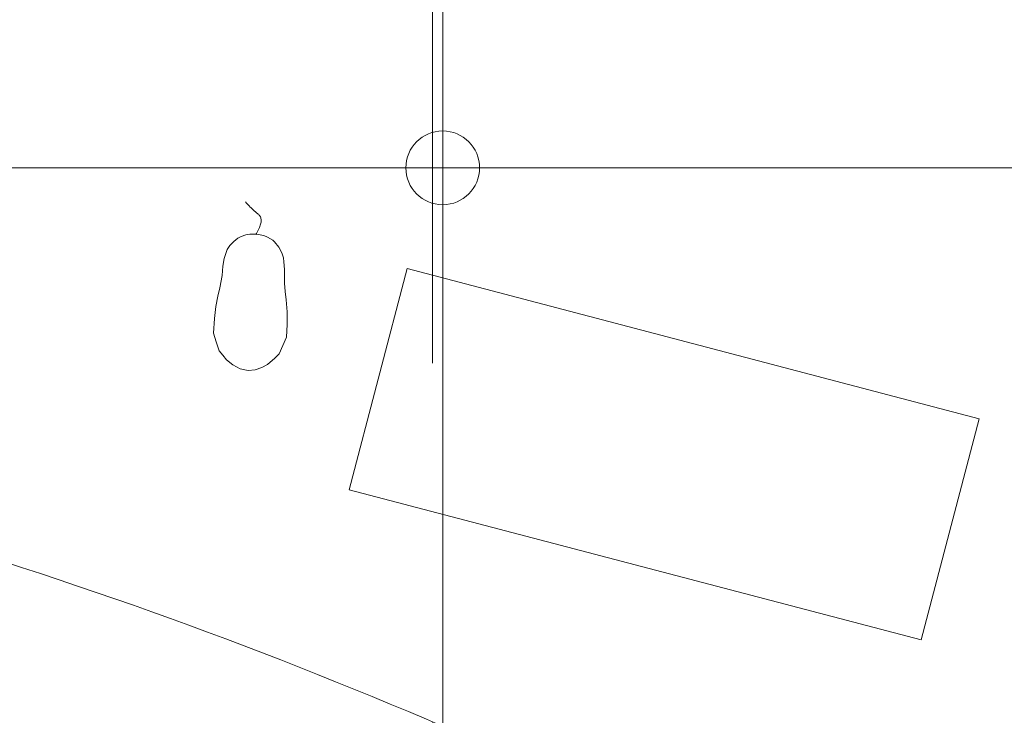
# Model space of a CAD drawing. Header units: metres. Extents: x -45 to 152, y -127 to 99.
# Tile 78 of 256: x -34.086 to -33.285, y -11.97 to -11.404. Entities that reach past the tile are written whole.
import ezdxf

# ---------------------------------------------------------------- set-up
doc = ezdxf.new("R2010")
doc.units = ezdxf.units.M
for name, pattern in [('Achsen 01', [5.291531, 3.175, -1.058062, 0.352704, -0.705764]), ('gestrichelt - 01', [2, 1, -1]), ('Raster 01', [2, 1, -1])]:
    doc.linetypes.add(name, pattern=pattern)
for name, color, linetype, lineweight in [('036_Bodenbelagarbeiten-350 Doppelbodenelement', 7, 'Continuous', 9), ('_1.35m (3D)', 7, 'Continuous', 9), ('_GRU (2D)', 7, 'Continuous', 9), ('_OG 2 (2D)', 7, 'Continuous', 9)]:
    doc.layers.add(name, color=color, linetype=linetype, lineweight=lineweight)
for name, color, linetype, lineweight, true_color in [('ACTES-Einrichtung Aufsicht.', 7, 'Continuous', 9, 0xa6a6a6), ('AV1-Achsen', 1, 'Achsen 01', 18, 0xff0000), ('AV1-Bewegungsfläche', 7, 'gestrichelt - 01', 9, 0xd9d9d9), ('AV1-Raster', 7, 'Raster 01', 9, 0xa6a6a6)]:
    doc.layers.add(name, color=color, linetype=linetype, lineweight=lineweight, true_color=true_color)

# ---------------------------------------------------------------- blocks, each defined once
blk = doc.blocks.new('Group-2')
at = {"layer": 'AV1-Raster'}
blk.add_line((-33.75, -22.95), (-33.75, 1.35), dxfattribs=at)
blk = doc.blocks.new('1.35m (3D)')
at = {"layer": 'AV1-Raster', "color": 7}
blk.add_blockref('Group-2', (0, 0), dxfattribs=at)
blk = doc.blocks.new('Group-100')
at = {"color": 255, "transparency": 33554559}
blk.add_wipeout([(-33.42638, -12.00873), (-33.46899, -11.98442), (-33.43719, -11.92869), (-33.39458, -11.95299)], dxfattribs=at).dxf.layer = 'ACTES-Einrichtung Aufsicht.'
at = {"layer": 'ACTES-Einrichtung Aufsicht.', "flags": 128}
blk.add_lwpolyline([(-33.42638, -12.00873), (-33.46899, -11.98442), (-33.43719, -11.92869), (-33.39458, -11.95299)], close=True, dxfattribs=at)
at = {"layer": 'AV1-Bewegungsfläche', "color": 9, "flags": 128}
blk.add_lwpolyline([(-34.7793, -12.6592), (-34.28375, -11.79062, -0.063875), (-33.3393, -12.17976, -0.008083), (-33.22885, -12.24513, -0.055453), (-32.52824, -12.7902), (-32.91408, -13.47989), (-33.01887, -13.66357)], format="xyb", close=True, dxfattribs=at)
at = {"color": 255, "transparency": 33554687}
blk.add_wipeout([(-33.3393, -12.17976), (-33.32538, -12.18774), (-33.31149, -12.19577), (-33.29763, -12.20386), (-33.28381, -12.212), (-33.27002, -12.2202), (-33.25626, -12.22845), (-33.24254, -12.23676), (-33.22885, -12.24513), (-33.1349, -12.30458), (-33.04264, -12.36662), (-32.95212, -12.43119), (-32.86343, -12.49824), (-32.77663, -12.56772), (-32.69179, -12.63957), (-32.60897, -12.71375), (-32.52824, -12.7902), (-32.52111, -12.7938), (-32.51351, -12.79622), (-32.50562, -12.79741), (-32.49764, -12.79732), (-32.48977, -12.79597), (-32.48223, -12.79338), (-32.47518, -12.78962), (-32.46883, -12.78479), (-32.46878, -12.78475), (-32.46874, -12.7847), (-32.46869, -12.78466), (-32.46864, -12.78462), (-32.46859, -12.78457), (-32.46855, -12.78453), (-32.4685, -12.78449), (-32.46845, -12.78445), (-31.68316, -12.08182), (-31.67664, -12.07459), (-31.67165, -12.06623), (-31.66838, -12.05706), (-31.66694, -12.04743), (-31.6674, -12.03771), (-31.66973, -12.02826), (-31.67385, -12.01944), (-31.6796, -12.01158), (-31.92035, -11.76511), (-32.17991, -11.53853), (-32.45663, -11.33325), (-32.74876, -11.15058), (-33.05447, -10.99167), (-33.37182, -10.85752), (-33.69882, -10.74898), (-34.0334, -10.66672), (-34.03348, -10.66671), (-34.03355, -10.66669), (-34.03363, -10.66668), (-34.0337, -10.66666), (-34.03378, -10.66665), (-34.03385, -10.66664), (-34.03393, -10.66662), (-34.034, -10.66661), (-34.0334, -10.66673), (-34.04309, -10.66577), (-34.05277, -10.66671), (-34.0621, -10.66951), (-34.0707, -10.67407), (-34.07826, -10.6802), (-34.08448, -10.68769), (-34.08914, -10.69624), (-34.09205, -10.70552), (-34.30791, -11.73695), (-34.30891, -11.74475), (-34.30868, -11.7526), (-34.30722, -11.76032), (-34.30457, -11.76772), (-34.30079, -11.77461), (-34.29598, -11.78082), (-34.29025, -11.7862), (-34.28375, -11.79062), (-34.16068, -11.8259), (-34.0388, -11.86509), (-33.91823, -11.90815), (-33.7991, -11.95503), (-33.68152, -12.00568), (-33.56561, -12.06006), (-33.4515, -12.11811)], dxfattribs=at).dxf.layer = 'ACTES-Einrichtung Aufsicht.'
at = {"layer": 'ACTES-Einrichtung Aufsicht.', "transparency": 33554534, "flags": 128}
blk.add_lwpolyline([(-33.3393, -12.17976, -0.008083), (-33.22885, -12.24513, -0.055453), (-32.52824, -12.7902, 0.330906), (-32.46883, -12.78479, -0.002569), (-32.46845, -12.78445), (-31.68316, -12.08182, 0.41107), (-31.6796, -12.01158, 0.160224), (-34.0334, -10.66672, 0.00305), (-34.034, -10.66661), (-34.0334, -10.66673, 0.411112), (-34.09205, -10.70552), (-34.30791, -11.73695, 0.325472), (-34.28375, -11.79062, -0.063875)], format="xyb", close=True, dxfattribs=at)
at = {"color": 255, "transparency": 33554559}
for points in [[(-32.0652, -11.74581), (-32.05812, -11.75232), (-32.05383, -11.75622), (-32.04954, -11.76013), (-32.04526, -11.76405), (-32.04099, -11.76798), (-32.03671, -11.77191), (-32.03245, -11.77584), (-32.02819, -11.77978), (-32.02394, -11.78373), (-32.02181, -11.78067), (-31.99458, -11.75137), (-32.06115, -11.69083), (-32.12903, -11.63178), (-32.1982, -11.57423), (-32.26862, -11.51822), (-32.34025, -11.46377), (-32.41307, -11.41091), (-32.48702, -11.35967), (-32.56209, -11.31006), (-32.69044, -11.23057), (-32.82163, -11.15588), (-32.95549, -11.08608), (-33.09184, -11.02126), (-33.23048, -10.96152), (-33.37123, -10.90694), (-33.51391, -10.85759), (-33.6583, -10.81354), (-33.66936, -10.85233), (-33.67076, -10.85543), (-33.55971, -10.88881), (-33.44965, -10.92536), (-33.34069, -10.96504), (-33.23291, -11.00783), (-33.1264, -11.05369), (-33.02124, -11.10258), (-32.91753, -11.15446), (-32.81535, -11.20929), (-32.81466, -11.20928), (-32.79241, -11.22212), (-32.76863, -11.23564), (-32.74493, -11.24931), (-32.72133, -11.26315), (-32.69782, -11.27714), (-32.67441, -11.29129), (-32.6511, -11.3056), (-32.62788, -11.32007), (-32.60476, -11.33469), (-32.53887, -11.37758), (-32.47383, -11.42175), (-32.40965, -11.46716), (-32.34637, -11.51382), (-32.28401, -11.56169), (-32.22259, -11.61076), (-32.16214, -11.66102), (-32.10267, -11.71245), (-32.10264, -11.71241), (-32.06518, -11.74577)], [(-33.87047, -11.60775), (-33.87041, -11.61869), (-33.86978, -11.62554), (-33.86898, -11.63236), (-33.86815, -11.64198), (-33.8682, -11.65253), (-33.86865, -11.66269), (-33.87165, -11.66953), (-33.87465, -11.67637), (-33.87812, -11.67977), (-33.88429, -11.68488), (-33.8887, -11.68739), (-33.89409, -11.6893), (-33.89994, -11.68991), (-33.90637, -11.68856), (-33.91247, -11.68521), (-33.91747, -11.68124), (-33.92055, -11.67749), (-33.92364, -11.67373), (-33.92588, -11.66661), (-33.92812, -11.65948), (-33.92718, -11.6476), (-33.92624, -11.63776), (-33.92454, -11.62937), (-33.92301, -11.62267), (-33.92108, -11.61265), (-33.92041, -11.60505), (-33.9194, -11.59869), (-33.91694, -11.59148), (-33.91476, -11.58825), (-33.9117, -11.58491), (-33.9084, -11.58223), (-33.90553, -11.58086), (-33.90171, -11.57951), (-33.89848, -11.57904), (-33.89398, -11.57906), (-33.89177, -11.57912), (-33.88718, -11.57994), (-33.88405, -11.58131), (-33.87996, -11.58376), (-33.87846, -11.58527), (-33.87486, -11.58957), (-33.87239, -11.59425), (-33.87113, -11.59814), (-33.87079, -11.60131)]]:
    blk.add_wipeout(points, dxfattribs=at).dxf.layer = 'ACTES-Einrichtung Aufsicht.'
at = {"layer": 'ACTES-Einrichtung Aufsicht.', "flags": 128}
blk.add_lwpolyline([(-33.87047, -11.60775), (-33.87041, -11.61869), (-33.86978, -11.62554), (-33.86898, -11.63236), (-33.86815, -11.64198), (-33.8682, -11.65253), (-33.86865, -11.66269), (-33.87165, -11.66953), (-33.87465, -11.67637), (-33.87812, -11.67977), (-33.88429, -11.68488), (-33.8887, -11.68739), (-33.89409, -11.6893), (-33.89994, -11.68991), (-33.90637, -11.68856), (-33.91247, -11.68521), (-33.91747, -11.68124), (-33.92055, -11.67749), (-33.92364, -11.67373), (-33.92588, -11.66661), (-33.92812, -11.65948), (-33.92718, -11.6476), (-33.92624, -11.63776), (-33.92454, -11.62937), (-33.92301, -11.62267), (-33.92108, -11.61265), (-33.92041, -11.60505), (-33.9194, -11.59869), (-33.91694, -11.59148), (-33.91476, -11.58825), (-33.9117, -11.58491), (-33.9084, -11.58223), (-33.90553, -11.58086), (-33.90171, -11.57951), (-33.89848, -11.57904), (-33.89398, -11.57906), (-33.89177, -11.57912), (-33.88718, -11.57994), (-33.88405, -11.58131), (-33.87996, -11.58376), (-33.87846, -11.58527), (-33.87486, -11.58957), (-33.87239, -11.59425), (-33.87113, -11.59814), (-33.87079, -11.60131)], close=True, dxfattribs=at)
at = {"color": 255, "transparency": 33554559}
blk.add_wipeout([(-32.81466, -11.20928), (-32.81535, -11.20929), (-32.91753, -11.15446), (-33.02124, -11.10258), (-33.1264, -11.05369), (-33.23291, -11.00783), (-33.34069, -10.96504), (-33.44965, -10.92536), (-33.55971, -10.88881), (-33.67076, -10.85543), (-33.69763, -10.94967), (-33.58697, -10.98297), (-33.47733, -11.01949), (-33.36881, -11.05921), (-33.2615, -11.10207), (-33.15548, -11.14806), (-33.05086, -11.19713), (-32.94771, -11.24924), (-32.84614, -11.30434), (-32.836, -11.31006), (-32.78349, -11.34004), (-32.7058, -11.387), (-32.62405, -11.43884), (-32.54359, -11.49267), (-32.46447, -11.54846), (-32.38674, -11.60617), (-32.31045, -11.66576), (-32.23565, -11.72721), (-32.16237, -11.79047), (-32.09066, -11.85551), (-32.07874, -11.84269), (-32.07874, -11.84268), (-32.02404, -11.78364), (-32.0652, -11.74581), (-32.10269, -11.71248), (-32.10269, -11.71248), (-32.10269, -11.71247), (-32.10268, -11.71247), (-32.10268, -11.71246), (-32.10268, -11.71246), (-32.10267, -11.71246), (-32.10267, -11.71245), (-32.10267, -11.71245), (-32.18063, -11.64544), (-32.26027, -11.58043), (-32.34153, -11.51747), (-32.42436, -11.45659), (-32.50872, -11.39783), (-32.59453, -11.34123), (-32.68176, -11.28683), (-32.77034, -11.23466), (-32.79241, -11.22212)], dxfattribs=at).dxf.layer = 'ACTES-Einrichtung Aufsicht.'
for points in [[(-32.6652, -11.57181), (-32.58719, -11.65901), (-32.5867, -11.66067), (-32.59017, -11.66675), (-32.57448, -11.69997), (-32.57402, -11.70168), (-32.57847, -11.7092), (-32.58115, -11.70725), (-32.58278, -11.7101), (-32.57998, -11.71213), (-32.58321, -11.71771), (-32.58463, -11.71799), (-32.60549, -11.70302), (-32.66588, -11.66085), (-32.72429, -11.62159), (-32.80876, -11.56759), (-32.8885, -11.51942), (-32.95117, -11.48371), (-32.98982, -11.46198), (-33.03193, -11.4395), (-33.08266, -11.41286), (-33.11707, -11.39549), (-33.18199, -11.36387), (-33.22211, -11.34509), (-33.27697, -11.32033), (-33.29465, -11.31257), (-33.29523, -11.31111), (-33.29207, -11.30552), (-33.2889, -11.3069), (-33.28728, -11.30405), (-33.29044, -11.30267), (-33.28609, -11.29505), (-33.28444, -11.29458), (-33.24781, -11.29123), (-33.24437, -11.2852), (-33.24266, -11.28473), (-33.12791, -11.3076), (-32.94649, -11.41119), (-32.84662, -11.46821)], [(-33.89361, -11.57909), (-33.89198, -11.57621), (-33.89074, -11.57357), (-33.88989, -11.57118), (-33.88943, -11.56903), (-33.88936, -11.56713), (-33.88969, -11.56547), (-33.8904, -11.56405), (-33.89151, -11.56288), (-33.89281, -11.5618), (-33.89413, -11.56067), (-33.89544, -11.55948), (-33.89677, -11.55823), (-33.8981, -11.55693), (-33.89943, -11.55558), (-33.90078, -11.55417), (-33.90213, -11.5527)], [(-33.81772, -11.7868), (-33.7705, -11.60689), (-33.30499, -11.72907), (-33.35221, -11.90898)]]:
    blk.add_wipeout(points, dxfattribs=at).dxf.layer = 'ACTES-Einrichtung Aufsicht.'
at = {"layer": 'ACTES-Einrichtung Aufsicht.', "flags": 128}
blk.add_lwpolyline([(-33.81772, -11.7868), (-33.7705, -11.60689), (-33.30499, -11.72907), (-33.35221, -11.90898)], close=True, dxfattribs=at)
at = {"layer": 'ACTES-Einrichtung Aufsicht.'}
blk.add_open_spline([(-33.89361, -11.57909), (-33.8863, -11.56708), (-33.89672, -11.55868), (-33.90213, -11.5527)], degree=2, dxfattribs=at)
at = {"color": 255, "transparency": 33554559}
blk.add_wipeout([(-32.57849, -11.7092), (-32.65821, -11.65305), (-32.72971, -11.60539), (-32.79771, -11.56172), (-32.86736, -11.51972), (-32.9234, -11.48671), (-32.99079, -11.44942), (-33.05885, -11.41336), (-33.13113, -11.37679), (-33.19685, -11.34494), (-33.24537, -11.32265), (-33.29038, -11.30255), (-33.2861, -11.29507), (-33.28438, -11.29461), (-33.16105, -11.35134), (-33.09563, -11.38361), (-33.03308, -11.4153), (-32.98234, -11.44282), (-32.9185, -11.47814), (-32.86088, -11.51208), (-32.81826, -11.53763), (-32.79832, -11.54973), (-32.7435, -11.58442), (-32.70045, -11.613), (-32.65044, -11.64638), (-32.61128, -11.67366), (-32.57448, -11.69997), (-32.57402, -11.70168), (-32.57847, -11.7092)], dxfattribs=at).dxf.layer = 'ACTES-Einrichtung Aufsicht.'
blk = doc.blocks.new('Group-101')
at = {"layer": 'ACTES-Einrichtung Aufsicht.'}
blk.add_blockref('Group-100', (0, 0), dxfattribs=at)
blk = doc.blocks.new('OG 2 (2D)')
at = {"layer": 'ACTES-Einrichtung Aufsicht.'}
blk.add_blockref('Group-101', (0, 0), dxfattribs=at)
at = {"layer": '036_Bodenbelagarbeiten-350 Doppelbodenelement', "color": 230, "linetype": 'Continuous', "flags": 128}
for points in [[(-34.3416, -10.925), (-33.7416, -10.925), (-33.7416, -11.525), (-34.3416, -11.525)], [(-33.7416, -10.925), (-33.1416, -10.925), (-33.1416, -11.525), (-33.7416, -11.525)], [(-34.3416, -11.525), (-33.7416, -11.525), (-33.7416, -12.125), (-34.3416, -12.125)], [(-33.7416, -11.525), (-33.1416, -11.525), (-33.1416, -12.125), (-33.7416, -12.125)]]:
    blk.add_lwpolyline(points, close=True, dxfattribs=at)
at = {"layer": '036_Bodenbelagarbeiten-350 Doppelbodenelement', "color": 230, "lineweight": 18}
blk.add_circle((-33.7416, -11.525), 0.03, dxfattribs=at)
blk = doc.blocks.new('Group-735')
at = {"layer": 'AV1-Achsen'}
blk.add_line((-33.75, -26.5), (-33.75, 4.9), dxfattribs=at)
blk = doc.blocks.new('GRU (2D)')
at = {"layer": 'AV1-Achsen', "color": 7}
blk.add_blockref('Group-735', (0, 0), dxfattribs=at)

msp = doc.modelspace()

# ---------------------------------------------------------------- block references
at = {"layer": '_1.35m (3D)'}
msp.add_blockref('1.35m (3D)', (0, 0), dxfattribs=at)

# ---------------------------------------------------------------- next in the draw order: block references
at = {"layer": '_OG 2 (2D)'}
msp.add_blockref('OG 2 (2D)', (0, 0), dxfattribs=at)

# ---------------------------------------------------------------- next in the draw order: block references
at = {"layer": '_GRU (2D)'}
msp.add_blockref('GRU (2D)', (0, 0), dxfattribs=at)

doc.saveas('drawing.dxf')
